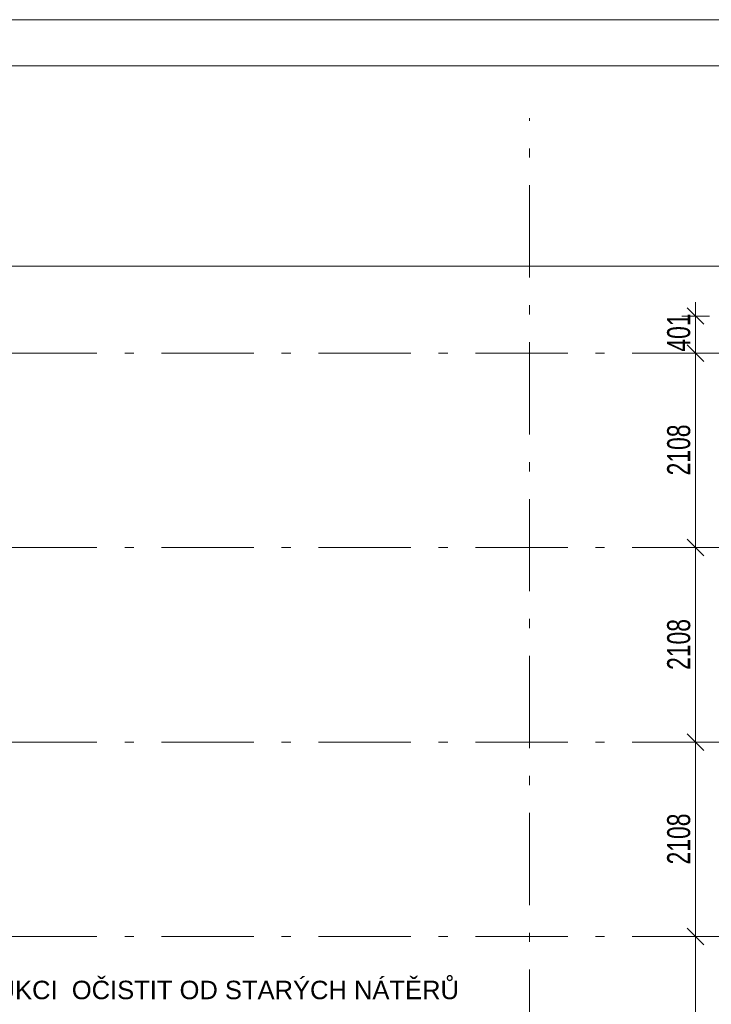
# Model space of a CAD drawing. Header units: metres. Extents: x 235 to 340, y 94 to 153.
# Tile 47 of 48: x 314 to 321, y 143 to 153. Entities that reach past the tile are written whole.
import ezdxf

# ---------------------------------------------------------------- set-up
doc = ezdxf.new("R2010")
doc.units = ezdxf.units.M
doc.linetypes.add('__RA_15', pattern=[1.7, 1, -0.3, 0.1, -0.3])
for name, color, linetype, lineweight in [('OSY', 204, '__RA_15', 13), ('POPIS', 7, 'Continuous', 13), ('SRAFY', 254, 'Continuous', 18), ('Standard', 7, 'Continuous', 40), ('VYZTUZ', 11, 'Continuous', 50)]:
    doc.layers.add(name, color=color, linetype=linetype, lineweight=lineweight)
doc.styles.add('ARIAL', font='ARIAL.TTF')

msp = doc.modelspace()

# ---------------------------------------------------------------- linework, layer by layer
at = {"layer": 'OSY', "color": 204, "linetype": '__RA_15', "lineweight": 13}
for p, q in [((319.266, 126.792), (319.266, 152.32)), ((242.178, 149.774), (323.276, 149.774)), ((242.178, 147.666), (323.276, 147.666)), ((242.178, 145.558), (323.276, 145.558)), ((242.178, 143.45), (323.276, 143.45))]:
    msp.add_line(p, q, dxfattribs=at)
at = {"layer": 'SRAFY', "color": 136, "linetype": 'Continuous', "lineweight": 18}
for points in [[(234.859, 93.986), (339.859, 93.986), (339.859, 153.386), (234.859, 153.386), (234.859, 93.986)], [(235.359, 94.486), (339.359, 94.486), (339.359, 152.886), (235.359, 152.886), (235.359, 94.486)]]:
    msp.add_lwpolyline(points, dxfattribs=at)
at = {"layer": 'Standard', "color": 7, "linetype": 'Continuous', "lineweight": 13}
msp.add_lwpolyline([(242.078, 128.288), (323.376, 128.288), (323.376, 150.717), (242.078, 150.717), (242.078, 128.288)], dxfattribs=at)
at = {"layer": 'VYZTUZ', "color": 171, "linetype": 'Continuous', "lineweight": 18}
for p, q in [((321.154, 150.085), (320.974, 150.265)), ((321.064, 150.175), (321.064, 150.325)), ((321.064, 150.175), (320.914, 150.175)), ((321.064, 150.175), (321.214, 150.175)), ((321.064, 149.774), (321.064, 150.175)), ((321.154, 149.684), (320.974, 149.864)), ((321.064, 149.774), (320.914, 149.774)), ((321.064, 149.774), (321.214, 149.774)), ((321.064, 147.666), (321.064, 149.774)), ((321.154, 147.576), (320.974, 147.756)), ((321.064, 147.666), (320.914, 147.666)), ((321.064, 147.666), (321.214, 147.666)), ((321.064, 145.558), (321.064, 147.666)), ((321.154, 145.468), (320.974, 145.648)), ((321.064, 145.558), (320.914, 145.558)), ((321.064, 145.558), (321.214, 145.558)), ((321.064, 143.45), (321.064, 145.558)), ((321.154, 143.36), (320.974, 143.54)), ((321.064, 143.45), (320.914, 143.45)), ((321.064, 143.45), (321.214, 143.45)), ((321.064, 141.343), (321.064, 143.45))]:
    msp.add_line(p, q, dxfattribs=at)

# ---------------------------------------------------------------- texts
at = {"layer": 'POPIS', "color": 204, "linetype": 'Continuous', "lineweight": 13, "insert": (312.338, 142.769), "char_height": 0.2, "width": 0.09912, "attachment_point": 7, "style": 'ARIAL'}
msp.add_mtext('\\W0.99;KONSTRUKCI\\~\\~OČISTIT\\~OD\\~STARÝCH\\~NÁTĚRŮ', dxfattribs=at)
at = {"layer": 'VYZTUZ', "color": 171, "linetype": 'Continuous', "lineweight": 18, "char_height": 0.25, "width": 0.08929, "attachment_point": 7, "rotation": 90, "style": 'ARIAL'}
for s, insert in [('\\W0.71;401', (321.009, 149.789)), ('\\W0.71;2108', (321.009, 148.448)), ('\\W0.71;2108', (321.009, 146.34)), ('\\W0.71;2108', (321.009, 144.232))]:
    msp.add_mtext(s, dxfattribs=dict(at, insert=insert))

doc.saveas('drawing.dxf')
